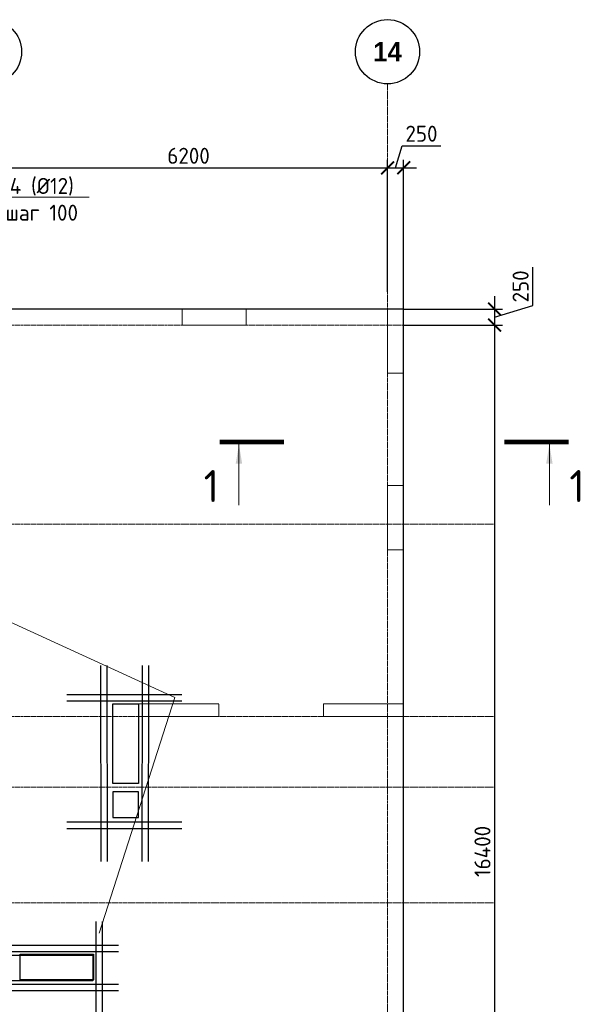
# Model space of a CAD drawing. Header units: millimetres. Extents: x -5898314 to 1055204, y -720802 to 1562611.
# Tile 119 of 256: x -62265 to -53440, y -603580 to -588240. Entities that reach past the tile are written whole.
import ezdxf
from ezdxf import colors
from ezdxf.entities.mleader import LeaderData, LeaderLine
from ezdxf.math import Vec2, Vec3

# ---------------------------------------------------------------- set-up
doc = ezdxf.new("R2010")
doc.units = ezdxf.units.MM
for name, pattern in [('______5', [1100, 800, -100, 100, -100]), ('DASHED', [7, 5, -2, 0]), ('осевая', [50.8, 31.75, -6.35, 6.35, -6.35])]:
    doc.linetypes.add(name, pattern=pattern)
for name, color, linetype, lineweight in [('_0.25', 114, 'Continuous', 25), ('_0.5', 94, 'Continuous', 50), ('Оси', 40, '______5', 18), ('Перекрытие ж_бетон', 1, 'Continuous', 30), ('подоснова', 151, 'Continuous', 5), ('РАЗМЕРЫ', 1, 'Continuous', 9), ('СТЕНЫ', 3, 'Continuous', 30), ('Узлы', 7, 'Continuous', 0)]:
    doc.layers.add(name, color=color, linetype=linetype, lineweight=lineweight)
doc.layers.add('Колонна_ бетон', color=7, linetype='Continuous', lineweight=50, true_color=0xb4b496)
doc.styles.add('Century Gothic', font='GOTHIC.TTF')
doc.styles.add('GOST-2.304_Type-B', font='GOST_Common.ttf')
doc.dimstyles.new('СПДС', dxfattribs={"dimscale": 100, "dimtxt": 2.5, "dimasz": 2, "dimexe": 1.25, "dimexo": 0, "dimtad": 1, "dimdec": 0, "dimrnd": 5, "dimtxsty": 'GOST-2.304_Type-B', "dimblk": 'ARCHTICK', "dimcen": 2.5, "dimdle": 2, "dimclrd": 1, "dimclre": 1, "dimclrt": 1, "dimadec": 0, "dimazin": 2, "dimtfac": 0.75, "dimtdec": 0, "dimtmove": 1, "dimatfit": 3, "dimfxl": 1, "dimtfillclr": 256, "dimtolj": 1, "dimarcsym": 1})

# ---------------------------------------------------------------- blocks, each defined once
blk = doc.blocks.new('NSY101')
at = {"color": 0, "linetype": 'ByBlock', "lineweight": -2}
blk.add_circle((0, 0), 50, dxfattribs=at)
blk = doc.blocks.new('СЛОЖНЫЙ_ОБЪЕКТ_20')
at = {"layer": 'Оси', "color": 16, "linetype": 'Continuous', "lineweight": 25, "transparency": 33554687, "xscale": 9.999999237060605, "yscale": 9.999999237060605, "zscale": 9.999999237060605}
blk.add_blockref('NSY101', (45313, -989), dxfattribs=at)
at = {"layer": 'Оси', "color": 16, "linetype": 'Continuous', "lineweight": 25, "transparency": 33554687, "insert": (45313, -989), "char_height": 300, "width": 620, "attachment_point": 5, "style": 'Century Gothic'}
blk.add_mtext('\\A1;{\\fCentury Gothic|i0|b1;\\H300.000000;\\W1.000000;\\C16;13}\\P', dxfattribs=at)
blk = doc.blocks.new('СЛОЖНЫЙ_ОБЪЕКТ_21')
at = {"layer": 'Оси', "color": 16, "linetype": 'Continuous', "lineweight": 25, "transparency": 33554687, "xscale": 9.999999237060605, "yscale": 9.999999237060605, "zscale": 9.999999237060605}
blk.add_blockref('NSY101', (51513, -989), dxfattribs=at)
at = {"layer": 'Оси', "color": 16, "linetype": 'Continuous', "lineweight": 25, "transparency": 33554687, "insert": (51513, -989), "char_height": 300, "width": 620, "attachment_point": 5, "style": 'Century Gothic'}
blk.add_mtext('\\A1;{\\fCentury Gothic|i0|b1;\\H300.000000;\\W1.000000;\\C16;14}\\P', dxfattribs=at)
blk = doc.blocks.new('оси блок 2')
at = {"layer": 'Оси', "color": 16, "linetype": 'осевая', "lineweight": 0, "transparency": 33554687}
for p, q in [((-38904.7, -322543), (-38904.7, -347914.1)), ((-89822.3, -326301.3), (-37238.5, -326301.3)), ((-89822.3, -329401.3), (-37238.5, -329401.3)), ((-89822.3, -332401.3), (-37238.5, -332401.3)), ((-89822.3, -333501.3), (-37238.5, -333501.3)), ((-89822.3, -335301.3), (-37238.5, -335301.3))]:
    blk.add_line(p, q, dxfattribs=at)
at = {"layer": 'Оси', "color": 16, "linetype": 'Continuous', "lineweight": 25, "transparency": 33554687}
for name in ['СЛОЖНЫЙ_ОБЪЕКТ_20', 'СЛОЖНЫЙ_ОБЪЕКТ_21']:
    blk.add_blockref(name, (-90418.2, -321053.5), dxfattribs=at)
blk = doc.blocks.new('_ArchTick')
at = {"color": 0, "linetype": 'ByBlock', "const_width": 0.15}
blk.add_lwpolyline([(-0.5, -0.5), (0.5, 0.5)], dxfattribs=at)
blk = doc.blocks.new('*D580')
at = {"layer": 'DEFPOINTS', "color": 0, "lineweight": 0, "transparency": 16777216}
for p in [(-56285, -590547), (-56535, -592478), (-56285, -592748)]:
    blk.add_point(p, dxfattribs=at)
at = {"layer": 'РАЗМЕРЫ', "color": 1, "lineweight": -2, "transparency": 16777216}
for p, q in [((-56410, -590547), (-56307, -590203)), ((-56307, -590203), (-55707, -590203)), ((-56535, -592478), (-56535, -590422)), ((-56285, -592748), (-56285, -590422)), ((-56735, -590547), (-56085, -590547))]:
    blk.add_line(p, q, dxfattribs=at)
at = {"layer": 'РАЗМЕРЫ', "color": 1, "lineweight": -2, "transparency": 16777216, "xscale": 200, "yscale": 200, "zscale": 200, "rotation": 180}
blk.add_blockref('_ArchTick', (-56535, -590547), dxfattribs=at)
at = {"layer": 'РАЗМЕРЫ', "color": 1, "lineweight": -2, "transparency": 16777216, "xscale": 200, "yscale": 200, "zscale": 200}
blk.add_blockref('_ArchTick', (-56285, -590547), dxfattribs=at)
at = {"layer": 'РАЗМЕРЫ', "color": 1, "lineweight": 0, "transparency": 16777216, "insert": (-56007, -590016), "char_height": 250, "attachment_point": 5, "style": 'GOST-2.304_Type-B'}
blk.add_mtext('\\A1;250', dxfattribs=at)
blk = doc.blocks.new('*D581')
at = {"layer": 'DEFPOINTS', "color": 0, "lineweight": 0, "transparency": 16777216}
for p in [(-56285, -592748), (-56285, -592998), (-54869, -592998)]:
    blk.add_point(p, dxfattribs=at)
at = {"layer": 'РАЗМЕРЫ', "color": 1, "lineweight": -2, "transparency": 16777216}
for p, q in [((-54275, -592695), (-54275, -592095)), ((-54869, -592548), (-54869, -593198)), ((-54869, -592873), (-54275, -592695)), ((-56285, -592748), (-54744, -592748)), ((-56285, -592998), (-54744, -592998))]:
    blk.add_line(p, q, dxfattribs=at)
at = {"layer": 'РАЗМЕРЫ', "color": 1, "lineweight": -2, "transparency": 16777216, "xscale": 200, "yscale": 200, "zscale": 200}
for p, rotation in [((-54869, -592748), 90), ((-54869, -592998), 270)]:
    blk.add_blockref('_ArchTick', p, dxfattribs=dict(at, rotation=rotation))
at = {"layer": 'РАЗМЕРЫ', "color": 1, "lineweight": 0, "transparency": 16777216, "insert": (-54463, -592395), "char_height": 250, "attachment_point": 5, "rotation": 90, "style": 'GOST-2.304_Type-B'}
blk.add_mtext('\\A1;250', dxfattribs=at)
blk = doc.blocks.new('*D582')
at = {"layer": 'DEFPOINTS', "color": 0, "lineweight": 0, "transparency": 16777216}
for p in [(-56285, -592998), (-56285, -609398), (-54869, -609398)]:
    blk.add_point(p, dxfattribs=at)
at = {"layer": 'РАЗМЕРЫ', "color": 1, "lineweight": -2, "transparency": 16777216}
for p, q in [((-54869, -592798), (-54869, -609598)), ((-56285, -592998), (-54744, -592998)), ((-56285, -609398), (-54744, -609398))]:
    blk.add_line(p, q, dxfattribs=at)
at = {"layer": 'РАЗМЕРЫ', "color": 1, "lineweight": -2, "transparency": 16777216, "xscale": 200, "yscale": 200, "zscale": 200}
for p, rotation in [((-54869, -592998), 90), ((-54869, -609398), 270)]:
    blk.add_blockref('_ArchTick', p, dxfattribs=dict(at, rotation=rotation))
at = {"layer": 'РАЗМЕРЫ', "color": 1, "lineweight": 0, "transparency": 16777216, "insert": (-55057, -601198), "char_height": 250, "attachment_point": 5, "rotation": 90, "style": 'GOST-2.304_Type-B'}
blk.add_mtext('\\A1;16400', dxfattribs=at)
blk = doc.blocks.new('подложка стн 1-го этажа')
at = {"layer": 'Колонна_ бетон', "color": 252, "linetype": 'DASHED', "lineweight": 0, "ltscale": 0.5, "true_color": 0x939598, "transparency": 33554687}
for p, q in [((55094, 26362, -200), (55094, 26362, -200)), ((55094, 26362, -200), (55094, 26362, -200)), ((54844, 26112, -200), (54844, 26112, -200)), ((54844, 26112, -200), (54844, 26112, -200)), ((50964, 20212, -200), (50964, 20012, -200)), ((50964, 20212, -200), (50964, 20212, -200)), ((52214, 20212, -200), (50964, 20212, -200)), ((50964, 20212, -200), (50964, 20012, -200)), ((50964, 20212, -200), (50964, 20212, -200)), ((52214, 20212, -200), (50964, 20212, -200)), ((52214, 20212, -200), (52214, 20012, -200)), ((52214, 20212, -200), (52214, 20212, -200)), ((52214, 20212, -200), (52214, 20012, -200)), ((52214, 20212, -200), (52214, 20212, -200)), ((50964, 20012, -200), (50964, 20012, -200)), ((50964, 20012, -200), (52214, 20012, -200)), ((50964, 20012, -200), (50964, 20012, -200)), ((50964, 20012, -200), (52214, 20012, -200)), ((52214, 20012, -200), (52214, 20012, -200)), ((52214, 20012, -200), (52214, 20012, -200))]:
    blk.add_line(p, q, dxfattribs=at)
for points, elevation in [([(51644, 26362), (52644, 26362), (52644, 26112), (51644, 26112)], -360), ([(51644, 26362), (52644, 26362), (52644, 26112), (51644, 26112)], -360), ([(54844, 26362), (55094, 26362), (55094, 25362), (54844, 25362)], -560), ([(54844, 26362), (55094, 26362), (55094, 25362), (54844, 25362)], -560), ([(54844, 23612), (55094, 23612), (55094, 22612), (54844, 22612)], -360), ([(54844, 23612), (55094, 23612), (55094, 22612), (54844, 22612)], -560), ([(54844, 23612), (55094, 23612), (55094, 22612), (54844, 22612)], -360), ([(54844, 23612), (55094, 23612), (55094, 22612), (54844, 22612)], -560), ([(55094, 20212), (53844, 20212), (53844, 20012), (55094, 20012)], -560), ([(55094, 20212), (53844, 20212), (53844, 20012), (55094, 20012)], -560)]:
    blk.add_lwpolyline(points, close=True, dxfattribs=dict(at, elevation=elevation))
at = {"layer": 'СТЕНЫ', "color": 252, "linetype": 'DASHED', "lineweight": 0, "ltscale": 0.5, "true_color": 0x939598, "transparency": 33554687}
for p, q in [((53844, 20212, -200), (54844, 20212, -200)), ((53844, 20012, -200), (53844, 20212, -200)), ((53844, 20212, -200), (53844, 20212, -200)), ((53844, 20212, -200), (54844, 20212, -200)), ((53844, 20012, -200), (53844, 20212, -200)), ((53844, 20212, -200), (53844, 20212, -200)), ((54844, 20212, -200), (54844, 20212, -200)), ((54844, 20212, -200), (54844, 20212, -200)), ((53844, 20012, -200), (53844, 20012, -200)), ((53844, 20012, -200), (54844, 20012, -200)), ((53844, 20012, -200), (53844, 20012, -200)), ((53844, 20012, -200), (54844, 20012, -200)), ((54844, 20012, -200), (54844, 20012, -200)), ((54844, 20012, -200), (54844, 20012, -200))]:
    blk.add_line(p, q, dxfattribs=at)
blk = doc.blocks.new('*D591')
at = {"layer": 'DEFPOINTS', "color": 0, "lineweight": 0, "transparency": 16777216}
for p in [(-56535, -590547), (-62735, -591012), (-56535, -591174)]:
    blk.add_point(p, dxfattribs=at)
at = {"layer": 'РАЗМЕРЫ', "color": 1, "lineweight": -2, "transparency": 16777216}
for p, q in [((-62735, -591012), (-62735, -590422)), ((-56535, -591174), (-56535, -590422)), ((-62935, -590547), (-56335, -590547))]:
    blk.add_line(p, q, dxfattribs=at)
at = {"layer": 'РАЗМЕРЫ', "color": 1, "lineweight": -2, "transparency": 16777216, "xscale": 200, "yscale": 200, "zscale": 200, "rotation": 180}
blk.add_blockref('_ArchTick', (-62735, -590547), dxfattribs=at)
at = {"layer": 'РАЗМЕРЫ', "color": 1, "lineweight": -2, "transparency": 16777216, "xscale": 200, "yscale": 200, "zscale": 200}
blk.add_blockref('_ArchTick', (-56535, -590547), dxfattribs=at)
at = {"layer": 'РАЗМЕРЫ', "color": 1, "lineweight": 0, "transparency": 16777216, "insert": (-59635, -590360), "char_height": 250, "attachment_point": 5, "style": 'GOST-2.304_Type-B'}
blk.add_mtext('\\A1;6200', dxfattribs=at)
blk = doc.blocks.new('отв +6900')
at = {"layer": 'Перекрытие ж_бетон', "color": 1}
for points in [[(-223341, -174121), (-222941, -174121), (-222941, -175361), (-223341, -175361)], [(-224781, -178419), (-224781, -178019), (-223641, -178019), (-223641, -178419)]]:
    blk.add_lwpolyline(points, close=True, dxfattribs=at)
at = {"layer": 'РАЗМЕРЫ', "color": 1, "lineweight": 30}
blk.add_lwpolyline([(-222941, -175489), (-223341, -175489), (-223341, -175889), (-222941, -175889)], close=True, dxfattribs=at)
blk = doc.blocks.new('*U137')
at = {"layer": '_0.25', "ltscale": 100}
blk.add_lwpolyline([(0, 402), (1619, 402), (1619, 0), (0, 0)], close=True, dxfattribs=at)
at = {"layer": '_0.5', "color": 7, "lineweight": 30, "ltscale": 100}
for p, q in [((1669, -500), (1669, 927)), ((1769, -500), (1769, 927)), ((-150, 902), (-150, -500)), ((-50, 902), (-50, -500)), ((2019, 552), (-400, 552)), ((2019, 452), (-400, 452)), ((-400, -50), (2019, -50)), ((-400, -150), (2019, -150))]:
    blk.add_line(p, q, dxfattribs=at)
blk = doc.blocks.new('_None')

msp = doc.modelspace()

# ---------------------------------------------------------------- linework, layer by layer
at = {"lineweight": 30}
for p, q in [((-61008.06, -598300.48), (-61001.48, -601355.55)), ((-60908.06, -598300.48), (-60901.48, -601355.55)), ((-60358.06, -598300.48), (-60364.65, -601355.55)), ((-60258.06, -598300.48), (-60264.65, -601355.55)), ((-61528.06, -598751.52), (-59738.06, -598751.52)), ((-61528.06, -598851.52), (-59738.06, -598851.52))]:
    msp.add_line(p, q, dxfattribs=at)
at = {"color": 5, "lineweight": 30}
for p, q in [((-61528.06, -600738.06), (-59738.06, -600738.06)), ((-61528.06, -600838.06), (-59738.06, -600838.06))]:
    msp.add_line(p, q, dxfattribs=at)
at = {"layer": 'Перекрытие ж_бетон'}
msp.add_lwpolyline([(-59335.27, -609647.93), (-56285.27, -609647.93), (-56285.27, -592747.93), (-62975.27, -592747.93)], dxfattribs=at)
at = {"layer": 'Узлы', "color": 1, "linetype": 'Continuous', "lineweight": 0}
for p, q in [((-58850.16, -594855.27, 3100), (-58850.16, -595805.27, 3100)), ((-54015.02, -594855.27, 3100), (-54015.02, -595805.27, 3100))]:
    msp.add_line(p, q, dxfattribs=at)
at = {"layer": 'Узлы', "color": 1, "linetype": 'Continuous', "lineweight": 0, "const_width": 70, "elevation": 3100}
for points in [[(-59150.16, -594820.27), (-58150.16, -594820.27)], [(-53715.02, -594820.27), (-54715.02, -594820.27)]]:
    msp.add_lwpolyline(points, dxfattribs=at)
at = {"layer": 'Узлы', "color": 1, "linetype": 'Continuous', "lineweight": 0}
for points in [[(-58850.16, -594855.27, 3100), (-58900.44, -595155.72, 3100), (-58799.88, -595155.72, 3100)], [(-54015.02, -594855.27, 3100), (-54065.3, -595155.72, 3100), (-53964.74, -595155.72, 3100)]]:
    msp.add_solid(points, dxfattribs=at)

# ---------------------------------------------------------------- block references
for name, p in [('подложка стн 1-го этажа', (-111379.2, -619109.72, 560)), ('отв +6900', (162525.63, -424778.83, 200))]:
    msp.add_blockref(name, p)
at = {"ltscale": 100}
msp.add_blockref('*U137', (-62744.69, -603215.21), dxfattribs=at)
at = {"layer": 'РАЗМЕРЫ'}
msp.add_blockref('оси блок 2', (-17630.56, -266696.6), dxfattribs=at)

# ---------------------------------------------------------------- texts
at = {"layer": 'Узлы', "color": 1, "linetype": 'Continuous', "lineweight": 0, "char_height": 500, "attachment_point": 5, "style": 'GOST-2.304_Type-B'}
for insert in [(-59280.16, -595505.27, 3100), (-53585.02, -595505.27, 3100)]:
    msp.add_mtext_dynamic_manual_height_columns('1', width=723.8798, gutter_width=25, heights=[0], dxfattribs=dict(at, insert=insert))

# ---------------------------------------------------------------- dimensions: what is measured, and where the dimension line sits
at = {"layer": 'РАЗМЕРЫ', "color": 1, "lineweight": 0}
for base, p1, p2, picture, middle in [((-56285.27, -590547.25), (-56535.27, -592478.15), (-56285.27, -592747.93), '*D580', (-56244.65, -590016)), ((-56535.27, -590547.25), (-62735.27, -591012.12), (-56535.27, -591173.69), '*D591', (-59635.27, -590359.75))]:
    dim = msp.add_linear_dim(base=base, p1=p1, p2=p2, dimstyle='СПДС', override={"dimrnd": 5}, dxfattribs=at)
    dim.commit()
    dim.dimension.update_dxf_attribs({"geometry": picture, "text_midpoint": middle})
for base, p1, p2, picture, middle in [((-54869.06, -592997.93), (-56285.27, -592747.93), (-56285.27, -592997.93), '*D581', (-54462.81, -592632.3)), ((-54869.06, -609397.93), (-56285.27, -592997.93), (-56285.27, -609397.93), '*D582', (-55056.56, -601197.93))]:
    dim = msp.add_linear_dim(base=base, p1=p1, p2=p2, angle=90, dimstyle='СПДС', override={"dimrnd": 5}, dxfattribs=at)
    dim.commit()
    dim.dimension.update_dxf_attribs({"geometry": picture, "text_midpoint": middle})

# ---------------------------------------------------------------- leaders
at = {"layer": 'подоснова', "color": 2, "lineweight": 0, "ltscale": 0.3}
ml = msp.add_multileader_mtext('Standard', dxfattribs=at)
ml.set_content('4 (%%C12)\\Pшаг 100', color=2, style='GOST-2.304_Type-B')
ml.set_leader_properties(color=256, linetype='ByLayer', lineweight=15)
ml.set_arrow_properties(name='NONE')
ml.build(insert=Vec2(0, 0))
ml.multileader.update_dxf_attribs({"text_left_attachment_type": 6, "text_right_attachment_type": 6, "dogleg_length": 0.1, "arrow_head_size": 18})
ctx = ml.context
ctx.base_point, ctx.char_height, ctx.arrow_head_size, ctx.landing_gap_size, ctx.plane_origin = Vec3(-62495.76, -591004.96, 359.91), 250, 18, 20, Vec3(-65998.13, -591418.2, 359.91)
ctx.left_attachment, ctx.right_attachment, ctx.text_align_type = 6, 6, 1
notes = []
notes.append((ctx, [(0, (1, 1, 0), (-62495.86, -591004.96, 359.91), (1, 0), 0.1, [(6, [(-63018.53, -592125.41, 359.91), (-63543.51, -592125.41, 359.91), (-64082.79, -592119.8, 359.91), (-64593.39, -592125.41, 359.91), (-65132.85, -592119.8, 359.91), (-65643.46, -592125.41, 359.91), (-66160.71, -592125.41, 359.91)], 0, [])])]))
ctx.mtext.insert, ctx.mtext.alignment, ctx.mtext.flow_direction = Vec3(-61920.45, -590704.96, 359.91), 2, 5
ml = msp.add_multileader_mtext('Standard', dxfattribs=at)
ml.set_content('1 %%C12  А500С', color=2, style='GOST-2.304_Type-B')
ml.set_leader_properties(color=256, linetype='ByLayer', lineweight=15)
ml.set_arrow_properties(name='NONE')
ml.build(insert=Vec2(0, 0))
ml.multileader.update_dxf_attribs({"text_left_attachment_type": 6, "text_right_attachment_type": 6, "dogleg_length": 0.1, "arrow_head_size": 18})
ctx = ml.context
ctx.base_point, ctx.char_height, ctx.arrow_head_size, ctx.landing_gap_size, ctx.plane_origin = Vec3(-71051.57, -599718.33, 720), 250, 18, 20, Vec3(-68928.5, -596238.42, 720)
ctx.left_attachment, ctx.right_attachment, ctx.text_align_type = 6, 6, 1
notes.append((ctx, [(1, (1, 1, 0), (-69229.65, -599718.33, 720), (-1, 0), 0.1, [(6, [(-70434.82, -602013.75, 720)], 0, []), (7, [(-61025.36, -602472.98, 720), (-59846.73, -598801.45, 720), (-64937.35, -596462.3, 720), (-63041.82, -596433.27, 720), (-62854.13, -601600.24, 720), (-68131.09, -601694.1, 720), (-65387.69, -599369.57, 720)], 0, [])])]))
ctx.mtext.insert, ctx.mtext.alignment, ctx.mtext.flow_direction = Vec3(-70140.66, -599418.33, 720), 2, 5
for ctx, leaders in notes:
    for number, flags, end, landing, length, lines in leaders:
        leader = LeaderData()
        leader.index, (leader.has_last_leader_line, leader.has_dogleg_vector, leader.attachment_direction) = number, flags
        leader.last_leader_point, leader.dogleg_vector, leader.dogleg_length = Vec3(end), Vec3(landing), length
        for number, points, colour, breaks in lines:
            line = LeaderLine()
            line.index, line.vertices, line.color, line.breaks = number, Vec3.list(points), colors.encode_raw_color(colour), breaks
            leader.lines.append(line)
        ctx.leaders.append(leader)

doc.saveas('drawing.dxf')
